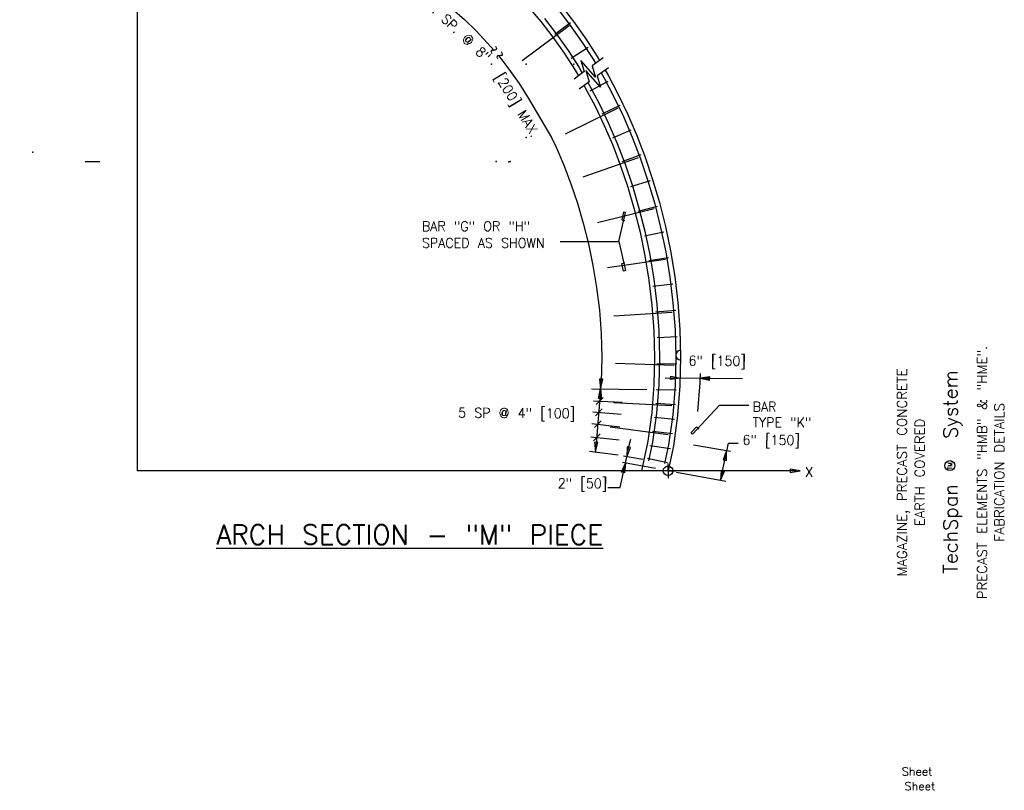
# Model space of a CAD drawing. Extents: x -21 to 2859, y -18 to 3983.
# Tile 40 of 47: x 239 to 365, y 13 to 112. Entities that reach past the tile are written whole.
import ezdxf
from ezdxf.enums import TextEntityAlignment as Align

# ---------------------------------------------------------------- set-up
doc = ezdxf.new("R2010")
doc.units = 0
doc.header["$LTSCALE"] = 25.4
doc.header["$MEASUREMENT"] = 0
for name, color, linetype in [('ARC', 7, 'CONTINUOUS'), ('ARC-GRD', 1, 'CONTINUOUS'), ('ARC-PTS', 1, 'CONTINUOUS'), ('BDR-TEXT', 1, 'CONTINUOUS'), ('COL_NUM', 7, 'CONTINUOUS'), ('DWG-LINES', 7, 'CONTINUOUS'), ('FORM', 1, 'CONTINUOUS'), ('LEV_PAD', 7, 'CONTINUOUS'), ('PAN_RS', 7, 'CONTINUOUS'), ('POINTS', 1, 'CONTINUOUS'), ('RS_LABELS', 7, 'CONTINUOUS'), ('SYMBOLS', 1, 'CONTINUOUS'), ('TRASH', 1, 'CONTINUOUS')]:
    doc.layers.add(name, color=color, linetype=linetype)
doc.styles.add('TXT_SHX', font='txt.shx')

# ---------------------------------------------------------------- blocks, each defined once
blk = doc.blocks.new('SO5_A1')
at = {"layer": 'POINTS', "linetype": 'CONTINUOUS'}
for points in [[(217.78, 57.43), (217.83, 58.43), (214.81, 58.07)], [(191.61, 28.85), (190.63, 29.09), (191.84, 31.88)], [(222.32, 29.38), (221.34, 29.6), (221.17, 26.57)]]:
    blk.add_hatch(color=7, dxfattribs=at).paths.add_polyline_path(points)
at = {"layer": 'RS_LABELS', "linetype": 'CONTINUOUS'}
for points in [[(184.86, 57.71), (183.86, 57.75), (184.23, 54.73)], [(184.54, 51.71), (183.54, 51.77), (184.23, 54.73)]]:
    blk.add_hatch(color=7, dxfattribs=at).paths.add_polyline_path(points)
at = {"layer": 'COL_NUM', "color": 7, "linetype": 'CONTINUOUS'}
for p, q in [((170.09, 163.95), (174.96, 167.55)), ((175.13, 156.57), (180.43, 159.96)), ((180.97, 146.51), (186.52, 149.46)), ((184.66, 139.44), (190.27, 142.07)), ((187.98, 132.07), (193.67, 134.56)), ((190.86, 124.72), (196.67, 126.97)), ((193.57, 117.04), (199.6, 118.96)), ((195.76, 109.49), (201.71, 111.04)), ((197.73, 101.88), (203.69, 103.11)), ((199.02, 94.26), (205.17, 95.22)), ((200.31, 86.37), (206.48, 87.12)), ((201.13, 78.42), (207.4, 78.92)), ((201.67, 70.58), (207.76, 70.81)), ((201.5, 62.58), (207.68, 62.45)), ((201.32, 54.58), (207.5, 54.45)), ((201.21, 50.28), (207.29, 49.91)), ((200.79, 46), (206.94, 45.37)), ((200.19, 41.75), (206.31, 40.94)), ((199.36, 37.28), (205.7, 36.34)), ((198.66, 33.38), (204.82, 32.09))]:
    blk.add_line(p, q, dxfattribs=at)
for points in [[(170.82, 171.98), (174.69, 166.98), (178.38, 161.75), (181.88, 156.3), (182.64, 155)], [(166.94, 168.82), (170.67, 164.01), (174.23, 158.96), (177.62, 153.69), (178.59, 152.01)], [(184.37, 152.03), (185.19, 150.62), (188.32, 144.71), (191.24, 138.58), (193.97, 132.21), (196.49, 125.62), (198.79, 118.8), (200.87, 111.74), (202.7, 104.46), (204.26, 96.94), (205.54, 89.18), (206.51, 81.18), (207.13, 72.94), (207.36, 64.46), (207.16, 55.72), (206.44, 46.72), (205.14, 37.46), (203.92, 31.71)], [(180.32, 149.05), (180.82, 148.19), (183.85, 142.47), (186.69, 136.51), (189.34, 130.33), (191.79, 123.93), (194.03, 117.29), (196.04, 110.43), (197.82, 103.34), (199.34, 96.02), (200.59, 88.47), (201.53, 80.69), (202.13, 72.69), (202.36, 64.45), (202.16, 55.97), (201.47, 47.27), (200.21, 38.32), (199, 32.61)]]:
    blk.add_lwpolyline(points, dxfattribs=at)
at = {"layer": 'DWG-LINES', "color": 2, "linetype": 'CONTINUOUS'}
for points in [[(185.05, 156.74), (181.58, 154.24), (182.62, 150.74), (178.11, 155.86), (179.17, 152.45), (176.08, 150.11)], [(186.6, 153.64), (183.13, 151.14), (184.18, 147.64), (179.66, 152.76), (180.72, 149.35), (177.64, 147.01)]]:
    blk.add_lwpolyline(points, dxfattribs=at)
at = {"layer": 'FORM', "color": 3, "linetype": 'CONTINUOUS'}
for p, q in [((221.17, 26.57), (223.56, 37.99)), ((223.56, 37.99), (226.54, 37.99))]:
    blk.add_line(p, q, dxfattribs=at)
at = {"layer": 'LEV_PAD', "color": 7, "linetype": 'CONTINUOUS'}
for p, q in [((41.53, 263.77), (41.53, 29.51)), ((244.49, 29.51), (41.53, 29.51)), ((226.75, 29.51), (216.04, 29.51))]:
    blk.add_line(p, q, dxfattribs=at)
at = {"layer": 'LEV_PAD', "color": 1, "linetype": 'CONTINUOUS'}
for points in [[(171.99, 172.92), (175.9, 167.87), (179.63, 162.59), (183.16, 157.08), (183.86, 155.88)], [(161.91, 172.41), (165.78, 167.88), (169.47, 163.11), (172.99, 158.12), (176.34, 152.91), (177.39, 151.1)], [(185.59, 152.91), (186.5, 151.35), (189.66, 145.39), (192.61, 139.19), (195.36, 132.78), (197.9, 126.13), (200.22, 119.25), (202.32, 112.14), (204.16, 104.79), (205.74, 97.21), (207.03, 89.39), (208, 81.33), (208.63, 73.02), (208.86, 64.46), (208.65, 55.64), (207.93, 46.56), (206.62, 37.2), (204.99, 29.51)], [(179.12, 148.13), (179.51, 147.46), (182.51, 141.79), (185.32, 135.89), (187.95, 129.77), (190.37, 123.42), (192.59, 116.84), (194.59, 110.04), (196.36, 103), (197.87, 95.75), (199.11, 88.26), (200.04, 80.55), (200.64, 72.61), (200.86, 64.44), (200.66, 56.05), (199.98, 47.43), (198.73, 38.58), (196.82, 29.51)]]:
    blk.add_lwpolyline(points, dxfattribs=at)
at = {"layer": 'PAN_RS', "color": 7, "linetype": 'CONTINUOUS'}
blk.add_lwpolyline([(242.63, 30.01), (242.63, 29.01), (245.63, 29.51)], close=True, dxfattribs=at)
at = {"layer": 'POINTS', "color": 7, "linetype": 'CONTINUOUS'}
blk.add_line((220.82, 49.7), (229.9, 49.7), dxfattribs=at)
at = {"layer": 'POINTS', "color": 253, "linetype": 'CONTINUOUS'}
for points in [[(189.82, 100.09), (191.92, 109.04), (191.28, 109.19), (190.73, 106.83), (191.72, 106.6)], [(189.82, 100.09), (191.92, 91.15), (191.28, 91), (190.73, 93.36), (191.72, 93.59)], [(220.82, 49.7), (212.55, 40.8), (212.07, 41.25), (213.73, 43.02), (214.47, 42.32)]]:
    blk.add_lwpolyline(points, dxfattribs=at)
at = {"layer": 'POINTS', "color": 7, "linetype": 'CONTINUOUS'}
for points in [[(205.79, 57.62), (205.82, 58.62), (208.8, 58.06)], [(217.78, 57.43), (217.83, 58.43), (214.81, 58.07)], [(183.34, 38.26), (182.34, 38.31), (182.69, 35.29)], [(193.41, 36.65), (192.43, 36.87), (192.26, 33.83)], [(221.97, 32.88), (222.95, 32.69), (223.01, 35.73)], [(191.61, 28.85), (190.63, 29.09), (191.84, 31.88)], [(222.32, 29.38), (221.34, 29.6), (221.17, 26.57)]]:
    blk.add_lwpolyline(points, close=True, dxfattribs=at)
at = {"layer": 'POINTS', "color": 253, "linetype": 'CONTINUOUS', "const_width": 0.00025}
blk.add_lwpolyline([(177.27, 45.66), (181.7, 45.66, -0.002407), (181.7, 45.67, -0.177361), (181.81, 45.98, -0.103702), (182.26, 46.32, -0.063893), (182.83, 46.51, -0.050067), (183.6, 46.58, -0.050067), (184.37, 46.49, -0.063893), (184.94, 46.29, -0.103702), (185.38, 45.94, -0.177361), (185.49, 45.63, -0.177361), (185.38, 45.32, -0.103702), (184.93, 44.98, -0.063893), (184.36, 44.79, -0.050067), (183.59, 44.72, -0.050067), (182.82, 44.8, -0.063893), (182.25, 45, -0.103702), (181.81, 45.35, -0.174879), (181.7, 45.66, -0.174879)], format="xyb", dxfattribs=at)
blk.add_lwpolyline([(224.03, 41.74), (224.04, 41.74), (224.04, 41.74), (224.04, 41.74), (224.04, 41.74), (224.04, 41.74), (224.04, 41.74), (224.04, 41.74), (224.04, 41.74), (224.04, 41.74), (224.04, 41.74), (224.04, 41.74), (224.04, 41.74), (224.04, 41.74), (224.04, 41.74), (224.04, 41.74), (224.04, 41.74), (224.04, 41.74), (224.04, 41.74), (224.04, 41.74), (224.04, 41.74), (224.04, 41.74), (224.04, 41.74), (224.04, 41.74), (224.04, 41.74), (224.04, 41.74), (224.04, 41.74), (224.04, 41.74), (224.04, 41.74), (224.04, 41.74), (224.04, 41.74), (224.04, 41.74), (224.04, 41.74), (224.04, 41.74), (224.04, 41.74), (224.04, 41.74)], dxfattribs=at)
at = {"layer": 'RS_LABELS', "color": 7, "linetype": 'CONTINUOUS'}
for p, q in [((174.53, 166.5), (160.09, 155.76)), ((189.48, 141.17), (173.34, 133.2)), ((195.76, 125.88), (178.78, 119.91)), ((200.69, 110.21), (183.23, 105.82)), ((171.79, 100.09), (189.82, 100.09)), ((204.16, 94.55), (186.34, 92)), ((206.28, 78.24), (188.32, 77.14)), ((206.83, 61.94), (188.84, 62.56)), ((204.13, 58.11), (227.95, 57.94)), ((181.38, 54.78), (198.43, 54.51)), ((182.87, 49.93), (184.99, 52.05)), ((182.06, 51.07), (190.87, 50.66)), ((182.6, 46.44), (184.72, 48.56)), ((206.19, 49.49), (188.21, 50.43)), ((181.78, 47.65), (190.58, 46.96)), ((181.53, 44.08), (190.17, 43.03)), ((182.31, 42.8), (184.43, 44.92)), ((205.01, 40.61), (187.16, 42.94)), ((181.18, 40), (189.95, 39.01)), ((181.99, 38.73), (184.11, 40.85)), ((192.62, 35.8), (193.48, 39.27)), ((212.85, 37.44), (224.22, 35.58)), ((180.82, 35.53), (189.58, 34.41)), ((190.22, 24.34), (192.26, 33.83)), ((197.2, 32.93), (191.28, 34.01)), ((201.12, 30.19), (190.92, 32.05)), ((207.59, 29.04), (222.78, 26.27)), ((186.46, 24.34), (190.22, 24.34))]:
    blk.add_line(p, q, dxfattribs=at)
for points in [[(5.33, 199.08), (52.79, 198.56), (60.87, 198.14), (68.56, 197.5), (75.88, 196.66), (82.83, 195.61), (89.4, 194.37), (95.6, 192.94), (101.44, 191.32), (106.96, 189.52), (112.17, 187.54), (117.11, 185.38), (121.8, 183.04), (126.27, 180.52), (130.54, 177.81), (134.63, 174.9), (138.55, 171.8), (142.32, 168.5), (145.94, 164.99), (149.43, 161.26), (151.41, 158.94)], [(152.84, 157.26), (156.01, 153.16), (159.11, 148.78), (162.06, 144.17), (169.08, 132.14), (170.49, 129.18), (172.86, 123.66), (175.06, 117.91), (177.07, 111.94), (178.89, 105.76), (180.49, 99.36), (181.87, 92.76), (182.99, 85.96), (183.84, 78.96), (184.38, 71.77), (184.58, 64.41), (184.4, 56.89), (182.69, 35.29)], [(214.84, 59.49), (214.77, 56.54), (214.07, 47.75)]]:
    blk.add_lwpolyline(points, dxfattribs=at)
at = {"layer": 'RS_LABELS', "color": 7, "linetype": 'CONTINUOUS', "const_width": 0.00035}
for points in [[(174.46, 166.59, 1), (174.6, 166.41, 1)], [(189.43, 141.28, 1), (189.53, 141.07, 1)], [(195.72, 125.99, 1), (195.8, 125.77, 1)], [(200.66, 110.32, 1), (200.72, 110.09, 1)], [(204.14, 94.67, 1), (204.17, 94.44, 1)], [(206.28, 78.36, 1), (206.29, 78.13, 1)], [(206.84, 62.06, 1), (206.83, 61.82, 1)], [(206.19, 49.61, 1), (206.18, 49.37, 1)], [(205.02, 40.72, 1), (204.99, 40.49, 1)]]:
    blk.add_lwpolyline(points, format="xyb", close=True, dxfattribs=at)
at = {"layer": 'RS_LABELS', "color": 7, "linetype": 'CONTINUOUS'}
for points in [[(184.86, 57.71), (183.86, 57.75), (184.23, 54.73)], [(184.54, 51.71), (183.54, 51.77), (184.23, 54.73)]]:
    blk.add_lwpolyline(points, close=True, dxfattribs=at)
at = {"layer": 'RS_LABELS', "color": 7, "linetype": 'CONTINUOUS', "const_width": 0.00035}
blk.add_lwpolyline([(202.66, 51.06), (201.98, 46.62, 0.414214), (203.23, 44.91), (212.13, 43.54, -0.414214), (213.38, 41.83), (212.93, 38.86, -0.414214), (211.22, 37.61), (202.32, 38.98, 0.414214), (200.61, 37.72), (199.93, 33.27)], format="xyb", dxfattribs=at)
at = {"layer": 'SYMBOLS', "color": 5, "linetype": 'CONTINUOUS'}
for q in [(204.99, 31.77), (202.73, 29.51), (207.25, 29.51), (204.99, 27.25)]:
    blk.add_line((204.99, 29.51), q, dxfattribs=at)
blk.add_circle((204.99, 29.51), 1.47, dxfattribs=at)
blk.add_arc((208.85, 65.08), 1.47, 91.5731, 269.8716, dxfattribs=at)
at = {"layer": 'DWG-LINES', "color": 5, "linetype": 'CONTINUOUS', "style": 'TXT_SHX', "width": 0.95}
blk.add_text('2" [50]', height=3, rotation=359.6605, dxfattribs=at).set_placement((178.64, 24.13), align=Align.CENTER)
at = {"layer": 'POINTS', "color": 253, "linetype": 'CONTINUOUS', "style": 'TXT_SHX', "width": 0.95}
for s, p in [('BAR "G" OR "H"', (129.2, 103.33)), ('SPACED AS SHOWN', (129.2, 98.19)), ('BAR', (231.03, 47.73)), ('TYPE "K"', (231.03, 42.89))]:
    blk.add_text(s, height=3, dxfattribs=at).set_placement(p)
at = {"layer": 'POINTS', "color": 1, "linetype": 'CONTINUOUS', "style": 'TXT_SHX'}
for s, height, p in [('X', 3, (247.13, 27.59)), ('%%uARCH SECTION - "M" PIECE', 6, (65.86, 6.83))]:
    blk.add_text(s, height=height, dxfattribs=at).set_placement(p)
at = {"layer": 'RS_LABELS', "color": 5, "linetype": 'CONTINUOUS', "style": 'TXT_SHX', "width": 0.95}
for s, rotation, p in [('EQ. SP. @ 8"', 316.3945, (138.55, 164.79)), (' [200] MAX.', 301.1844, (156.67, 142.46)), ('6" [150]', 359.6703, (220.11, 61.87)), ('5 SP @ 4" [100]', 359.6703, (158.36, 45.78)), ('6" [150]', 359.6703, (236.75, 37.47))]:
    blk.add_text(s, height=3, rotation=rotation, dxfattribs=at).set_placement(p, align=Align.CENTER)
at = {"layer": 'RS_LABELS', "color": 7, "linetype": 'CONTINUOUS', "style": 'TXT_SHX', "width": 0.95}
for p in [(151.22, 157.14), (153.03, 155.47)]:
    blk.add_text('~', height=3, rotation=45, dxfattribs=at).set_placement(p)
blk = doc.blocks.new('PRO_I6')
at = {"layer": 'ARC', "color": 7, "linetype": 'CONTINUOUS'}
blk.add_circle((-12.9, 52.89), 0.644, dxfattribs=at)
at = {"layer": 'ARC', "color": 7, "linetype": 'CONTINUOUS', "style": 'TXT_SHX'}
for s, height, p in [('System', 1.815, (-11.91, 60.74)), ('TM', 0.529, (-12.62, 52.85)), ('TechSpan', 1.815, (-11.91, 44.77))]:
    blk.add_text(s, height=height, rotation=90, dxfattribs=at).set_placement(p, align=Align.CENTER)
blk = doc.blocks.new('SO5_A2')
at = {"layer": 'POINTS', "linetype": 'CONTINUOUS'}
for points in [[(217.78, 57.43), (217.83, 58.43), (214.81, 58.07)], [(191.61, 28.85), (190.63, 29.09), (191.84, 31.88)], [(222.32, 29.38), (221.34, 29.6), (221.17, 26.57)]]:
    blk.add_hatch(color=7, dxfattribs=at).paths.add_polyline_path(points)
at = {"layer": 'RS_LABELS', "linetype": 'CONTINUOUS'}
for points in [[(184.86, 57.71), (183.86, 57.75), (184.23, 54.73)], [(184.54, 51.71), (183.54, 51.77), (184.23, 54.73)]]:
    blk.add_hatch(color=7, dxfattribs=at).paths.add_polyline_path(points)
at = {"layer": 'COL_NUM', "color": 7, "linetype": 'CONTINUOUS'}
for p, q in [((170.09, 163.95), (174.96, 167.55)), ((175.13, 156.57), (180.43, 159.96)), ((180.97, 146.51), (186.52, 149.46)), ((184.66, 139.44), (190.27, 142.07)), ((187.98, 132.07), (193.67, 134.56)), ((190.86, 124.72), (196.67, 126.97)), ((193.57, 117.04), (199.6, 118.96)), ((195.76, 109.49), (201.71, 111.04)), ((197.73, 101.88), (203.69, 103.11)), ((199.02, 94.26), (205.17, 95.22)), ((200.31, 86.37), (206.48, 87.12)), ((201.13, 78.42), (207.4, 78.92)), ((201.67, 70.58), (207.76, 70.81)), ((201.5, 62.58), (207.68, 62.45)), ((201.32, 54.58), (207.5, 54.45)), ((201.21, 50.28), (207.29, 49.91)), ((200.79, 46), (206.94, 45.37)), ((200.19, 41.75), (206.31, 40.94)), ((199.36, 37.28), (205.7, 36.34)), ((198.66, 33.38), (204.82, 32.09))]:
    blk.add_line(p, q, dxfattribs=at)
for points in [[(170.82, 171.98), (174.69, 166.98), (178.38, 161.75), (181.88, 156.3), (182.64, 155)], [(166.94, 168.82), (170.67, 164.01), (174.23, 158.96), (177.62, 153.69), (178.59, 152.01)], [(184.37, 152.03), (185.19, 150.62), (188.32, 144.71), (191.24, 138.58), (193.97, 132.21), (196.49, 125.62), (198.79, 118.8), (200.87, 111.74), (202.7, 104.46), (204.26, 96.94), (205.54, 89.18), (206.51, 81.18), (207.13, 72.94), (207.36, 64.46), (207.16, 55.72), (206.44, 46.72), (205.14, 37.46), (203.92, 31.71)], [(180.32, 149.05), (180.82, 148.19), (183.85, 142.47), (186.69, 136.51), (189.34, 130.33), (191.79, 123.93), (194.03, 117.29), (196.04, 110.43), (197.82, 103.34), (199.34, 96.02), (200.59, 88.47), (201.53, 80.69), (202.13, 72.69), (202.36, 64.45), (202.16, 55.97), (201.47, 47.27), (200.21, 38.32), (199, 32.61)]]:
    blk.add_lwpolyline(points, dxfattribs=at)
at = {"layer": 'DWG-LINES', "color": 2, "linetype": 'CONTINUOUS'}
for points in [[(185.05, 156.74), (181.58, 154.24), (182.62, 150.74), (178.11, 155.86), (179.17, 152.45), (176.08, 150.11)], [(186.6, 153.64), (183.13, 151.14), (184.18, 147.64), (179.66, 152.76), (180.72, 149.35), (177.64, 147.01)]]:
    blk.add_lwpolyline(points, dxfattribs=at)
at = {"layer": 'FORM', "color": 3, "linetype": 'CONTINUOUS'}
for p, q in [((221.17, 26.57), (223.56, 37.99)), ((223.56, 37.99), (226.54, 37.99))]:
    blk.add_line(p, q, dxfattribs=at)
at = {"layer": 'LEV_PAD', "color": 7, "linetype": 'CONTINUOUS'}
for p, q in [((41.53, 263.77), (41.53, 29.51)), ((244.49, 29.51), (41.53, 29.51)), ((226.75, 29.51), (216.04, 29.51))]:
    blk.add_line(p, q, dxfattribs=at)
at = {"layer": 'LEV_PAD', "color": 1, "linetype": 'CONTINUOUS'}
for points in [[(171.99, 172.92), (175.9, 167.87), (179.63, 162.59), (183.16, 157.08), (183.86, 155.88)], [(161.91, 172.41), (165.78, 167.88), (169.47, 163.11), (172.99, 158.12), (176.34, 152.91), (177.39, 151.1)], [(185.59, 152.91), (186.5, 151.35), (189.66, 145.39), (192.61, 139.19), (195.36, 132.78), (197.9, 126.13), (200.22, 119.25), (202.32, 112.14), (204.16, 104.79), (205.74, 97.21), (207.03, 89.39), (208, 81.33), (208.63, 73.02), (208.86, 64.46), (208.65, 55.64), (207.93, 46.56), (206.62, 37.2), (204.99, 29.51)], [(179.12, 148.13), (179.51, 147.46), (182.51, 141.79), (185.32, 135.89), (187.95, 129.77), (190.37, 123.42), (192.59, 116.84), (194.59, 110.04), (196.36, 103), (197.87, 95.75), (199.11, 88.26), (200.04, 80.55), (200.64, 72.61), (200.86, 64.44), (200.66, 56.05), (199.98, 47.43), (198.73, 38.58), (196.82, 29.51)]]:
    blk.add_lwpolyline(points, dxfattribs=at)
at = {"layer": 'PAN_RS', "color": 7, "linetype": 'CONTINUOUS'}
blk.add_lwpolyline([(242.63, 30.01), (242.63, 29.01), (245.63, 29.51)], close=True, dxfattribs=at)
at = {"layer": 'POINTS', "color": 7, "linetype": 'CONTINUOUS'}
blk.add_line((220.82, 49.7), (229.9, 49.7), dxfattribs=at)
at = {"layer": 'POINTS', "color": 253, "linetype": 'CONTINUOUS'}
for points in [[(189.82, 100.09), (191.92, 109.04), (191.28, 109.19), (190.73, 106.83), (191.72, 106.6)], [(189.82, 100.09), (191.92, 91.15), (191.28, 91), (190.73, 93.36), (191.72, 93.59)], [(220.82, 49.7), (212.55, 40.8), (212.07, 41.25), (213.73, 43.02), (214.47, 42.32)]]:
    blk.add_lwpolyline(points, dxfattribs=at)
at = {"layer": 'POINTS', "color": 7, "linetype": 'CONTINUOUS'}
for points in [[(205.79, 57.62), (205.82, 58.62), (208.8, 58.06)], [(217.78, 57.43), (217.83, 58.43), (214.81, 58.07)], [(183.34, 38.26), (182.34, 38.31), (182.69, 35.29)], [(193.41, 36.65), (192.43, 36.87), (192.26, 33.83)], [(221.97, 32.88), (222.95, 32.69), (223.01, 35.73)], [(191.61, 28.85), (190.63, 29.09), (191.84, 31.88)], [(222.32, 29.38), (221.34, 29.6), (221.17, 26.57)]]:
    blk.add_lwpolyline(points, close=True, dxfattribs=at)
at = {"layer": 'POINTS', "color": 253, "linetype": 'CONTINUOUS', "const_width": 0.00025}
blk.add_lwpolyline([(177.27, 45.66), (181.7, 45.66, -0.002407), (181.7, 45.67, -0.177361), (181.81, 45.98, -0.103702), (182.26, 46.32, -0.063893), (182.83, 46.51, -0.050067), (183.6, 46.58, -0.050067), (184.37, 46.49, -0.063893), (184.94, 46.29, -0.103702), (185.38, 45.94, -0.177361), (185.49, 45.63, -0.177361), (185.38, 45.32, -0.103702), (184.93, 44.98, -0.063893), (184.36, 44.79, -0.050067), (183.59, 44.72, -0.050067), (182.82, 44.8, -0.063893), (182.25, 45, -0.103702), (181.81, 45.35, -0.174879), (181.7, 45.66, -0.174879)], format="xyb", dxfattribs=at)
blk.add_lwpolyline([(224.03, 41.74), (224.04, 41.74), (224.04, 41.74), (224.04, 41.74), (224.04, 41.74), (224.04, 41.74), (224.04, 41.74), (224.04, 41.74), (224.04, 41.74), (224.04, 41.74), (224.04, 41.74), (224.04, 41.74), (224.04, 41.74), (224.04, 41.74), (224.04, 41.74), (224.04, 41.74), (224.04, 41.74), (224.04, 41.74), (224.04, 41.74), (224.04, 41.74), (224.04, 41.74), (224.04, 41.74), (224.04, 41.74), (224.04, 41.74), (224.04, 41.74), (224.04, 41.74), (224.04, 41.74), (224.04, 41.74), (224.04, 41.74), (224.04, 41.74), (224.04, 41.74), (224.04, 41.74), (224.04, 41.74), (224.04, 41.74), (224.04, 41.74), (224.04, 41.74)], dxfattribs=at)
at = {"layer": 'RS_LABELS', "color": 7, "linetype": 'CONTINUOUS'}
for p, q in [((174.53, 166.5), (160.09, 155.76)), ((189.48, 141.17), (173.34, 133.2)), ((195.76, 125.88), (178.78, 119.91)), ((200.69, 110.21), (183.23, 105.82)), ((171.79, 100.09), (189.82, 100.09)), ((204.16, 94.55), (186.34, 92)), ((206.28, 78.24), (188.32, 77.14)), ((206.83, 61.94), (188.84, 62.56)), ((204.13, 58.11), (227.95, 57.94)), ((181.38, 54.78), (198.43, 54.51)), ((182.87, 49.93), (184.99, 52.05)), ((182.06, 51.07), (190.87, 50.66)), ((182.6, 46.44), (184.72, 48.56)), ((206.19, 49.49), (188.21, 50.43)), ((181.78, 47.65), (190.58, 46.96)), ((181.53, 44.08), (190.17, 43.03)), ((182.31, 42.8), (184.43, 44.92)), ((205.01, 40.61), (187.16, 42.94)), ((181.18, 40), (189.95, 39.01)), ((181.99, 38.73), (184.11, 40.85)), ((192.62, 35.8), (193.48, 39.27)), ((212.85, 37.44), (224.22, 35.58)), ((180.82, 35.53), (189.58, 34.41)), ((190.22, 24.34), (192.26, 33.83)), ((197.2, 32.93), (191.28, 34.01)), ((201.12, 30.19), (190.92, 32.05)), ((207.59, 29.04), (222.78, 26.27)), ((186.46, 24.34), (190.22, 24.34))]:
    blk.add_line(p, q, dxfattribs=at)
for points in [[(5.33, 199.08), (52.79, 198.56), (60.87, 198.14), (68.56, 197.5), (75.88, 196.66), (82.83, 195.61), (89.4, 194.37), (95.6, 192.94), (101.44, 191.32), (106.96, 189.52), (112.17, 187.54), (117.11, 185.38), (121.8, 183.04), (126.27, 180.52), (130.54, 177.81), (134.63, 174.9), (138.55, 171.8), (142.32, 168.5), (145.94, 164.99), (149.43, 161.26), (151.41, 158.94)], [(152.84, 157.26), (156.01, 153.16), (159.11, 148.78), (162.06, 144.17), (169.08, 132.14), (170.49, 129.18), (172.86, 123.66), (175.06, 117.91), (177.07, 111.94), (178.89, 105.76), (180.49, 99.36), (181.87, 92.76), (182.99, 85.96), (183.84, 78.96), (184.38, 71.77), (184.58, 64.41), (184.4, 56.89), (182.69, 35.29)], [(214.84, 59.49), (214.77, 56.54), (214.07, 47.75)]]:
    blk.add_lwpolyline(points, dxfattribs=at)
at = {"layer": 'RS_LABELS', "color": 7, "linetype": 'CONTINUOUS', "const_width": 0.00035}
for points in [[(174.46, 166.59, 1), (174.6, 166.41, 1)], [(189.43, 141.28, 1), (189.53, 141.07, 1)], [(195.72, 125.99, 1), (195.8, 125.77, 1)], [(200.66, 110.32, 1), (200.72, 110.09, 1)], [(204.14, 94.67, 1), (204.17, 94.44, 1)], [(206.28, 78.36, 1), (206.29, 78.13, 1)], [(206.84, 62.06, 1), (206.83, 61.82, 1)], [(206.19, 49.61, 1), (206.18, 49.37, 1)], [(205.02, 40.72, 1), (204.99, 40.49, 1)]]:
    blk.add_lwpolyline(points, format="xyb", close=True, dxfattribs=at)
at = {"layer": 'RS_LABELS', "color": 7, "linetype": 'CONTINUOUS'}
for points in [[(184.86, 57.71), (183.86, 57.75), (184.23, 54.73)], [(184.54, 51.71), (183.54, 51.77), (184.23, 54.73)]]:
    blk.add_lwpolyline(points, close=True, dxfattribs=at)
at = {"layer": 'RS_LABELS', "color": 7, "linetype": 'CONTINUOUS', "const_width": 0.00035}
blk.add_lwpolyline([(202.66, 51.06), (201.98, 46.62, 0.414214), (203.23, 44.91), (212.13, 43.54, -0.414214), (213.38, 41.83), (212.93, 38.86, -0.414214), (211.22, 37.61), (202.32, 38.98, 0.414214), (200.61, 37.72), (199.93, 33.27)], format="xyb", dxfattribs=at)
at = {"layer": 'SYMBOLS', "color": 5, "linetype": 'CONTINUOUS'}
for q in [(204.99, 31.77), (202.73, 29.51), (207.25, 29.51), (204.99, 27.25)]:
    blk.add_line((204.99, 29.51), q, dxfattribs=at)
blk.add_circle((204.99, 29.51), 1.47, dxfattribs=at)
blk.add_arc((208.85, 65.08), 1.47, 91.5731, 269.8716, dxfattribs=at)
at = {"layer": 'DWG-LINES', "color": 5, "linetype": 'CONTINUOUS', "style": 'TXT_SHX', "width": 0.95}
blk.add_text('2" [50]', height=3, rotation=359.6605, dxfattribs=at).set_placement((178.64, 24.13), align=Align.CENTER)
at = {"layer": 'POINTS', "color": 253, "linetype": 'CONTINUOUS', "style": 'TXT_SHX', "width": 0.95}
for s, p in [('BAR "G" OR "H"', (129.2, 103.33)), ('SPACED AS SHOWN', (129.2, 98.19)), ('BAR', (231.03, 47.73)), ('TYPE "K"', (231.03, 42.89))]:
    blk.add_text(s, height=3, dxfattribs=at).set_placement(p)
at = {"layer": 'POINTS', "color": 1, "linetype": 'CONTINUOUS', "style": 'TXT_SHX'}
for s, height, p in [('X', 3, (247.13, 27.59)), ('%%uARCH SECTION - "M" PIECE', 6, (65.86, 6.83))]:
    blk.add_text(s, height=height, dxfattribs=at).set_placement(p)
at = {"layer": 'RS_LABELS', "color": 5, "linetype": 'CONTINUOUS', "style": 'TXT_SHX', "width": 0.95}
for s, rotation, p in [('EQ. SP. @ 8"', 316.3945, (138.55, 164.79)), (' [200] MAX.', 301.1844, (156.67, 142.46)), ('6" [150]', 359.6703, (220.11, 61.87)), ('5 SP @ 4" [100]', 359.6703, (158.36, 45.78)), ('6" [150]', 359.6703, (236.75, 37.47))]:
    blk.add_text(s, height=3, rotation=rotation, dxfattribs=at).set_placement(p, align=Align.CENTER)
at = {"layer": 'RS_LABELS', "color": 7, "linetype": 'CONTINUOUS', "style": 'TXT_SHX', "width": 0.95}
for p in [(151.22, 157.14), (153.03, 155.47)]:
    blk.add_text('~', height=3, rotation=45, dxfattribs=at).set_placement(p)
blk = doc.blocks.new('PRO_I7')
at = {"layer": 'ARC', "color": 7, "linetype": 'CONTINUOUS'}
blk.add_circle((-12.9, 52.89), 0.644, dxfattribs=at)
at = {"layer": 'ARC', "color": 7, "linetype": 'CONTINUOUS', "style": 'TXT_SHX'}
for s, height, p in [('System', 1.815, (-11.91, 60.74)), ('TM', 0.529, (-12.62, 52.85)), ('TechSpan', 1.815, (-11.91, 44.77))]:
    blk.add_text(s, height=height, rotation=90, dxfattribs=at).set_placement(p, align=Align.CENTER)

msp = doc.modelspace()

# ---------------------------------------------------------------- linework, layer by layer
at = {"layer": 'BDR-TEXT', "color": 7, "linetype": 'CONTINUOUS'}
msp.add_line((249.41, 93.75), (247.55, 93.75), dxfattribs=at)
at = {"layer": 'FORM', "color": 24, "linetype": 'CONTINUOUS'}
for p in [(299.68, 106.28), (304.13, 106.28), (310.25, 106.28), (304.13, 96.87), (240.85, 95), (300.26, 93.78), (300.26, 93.78), (301.9, 93.75), (302.05, 93.78)]:
    msp.add_point(p, dxfattribs=at)

# ---------------------------------------------------------------- block references
at = {"layer": 'FORM', "linetype": 'CONTINUOUS', "xscale": 0.4166, "yscale": 0.4166, "zscale": 0.4166}
for name in ['SO5_A1', 'SO5_A2']:
    msp.add_blockref(name, (236.92, 41.81), dxfattribs=at)
at = {"layer": 'TRASH', "linetype": 'CONTINUOUS'}
for name in ['PRO_I6', 'PRO_I7']:
    msp.add_blockref(name, (371.37, 1.87), dxfattribs=at)

# ---------------------------------------------------------------- texts
at = {"layer": 'ARC-GRD', "color": 24, "linetype": 'CONTINUOUS', "style": 'TXT_SHX'}
msp.add_text('Sheet', height=1.052, dxfattribs=at).set_placement((352.3, 14.98))
msp.add_text('Sheet', height=1.052, dxfattribs=at).set_placement((352.3, 14.98))
at = {"layer": 'ARC-PTS', "color": 24, "linetype": 'CONTINUOUS', "style": 'TXT_SHX'}
msp.add_text('Sheet', height=1.052, dxfattribs=at).set_placement((352.66, 13.11))
at = {"layer": 'TRASH', "color": 2, "linetype": 'CONTINUOUS', "style": 'TXT_SHX'}
for s, p in [('PRECAST ELEMENTS "HMB" & "HME".', (363.23, 53.88)), ('PRECAST ELEMENTS "HMB" & "HME".', (363.23, 53.88)), ('MAGAZINE, PRECAST CONCRETE', (352.94, 53.87)), ('MAGAZINE, PRECAST CONCRETE', (352.94, 53.87)), ('FABRICATION DETAILS', (365.43, 53.88)), ('FABRICATION DETAILS', (365.43, 53.88)), ('EARTH COVERED', (355.23, 53.88)), ('EARTH COVERED', (355.23, 53.88))]:
    msp.add_text(s, height=1.25, rotation=90, dxfattribs=at).set_placement(p, align=Align.CENTER)

doc.saveas('drawing.dxf')
